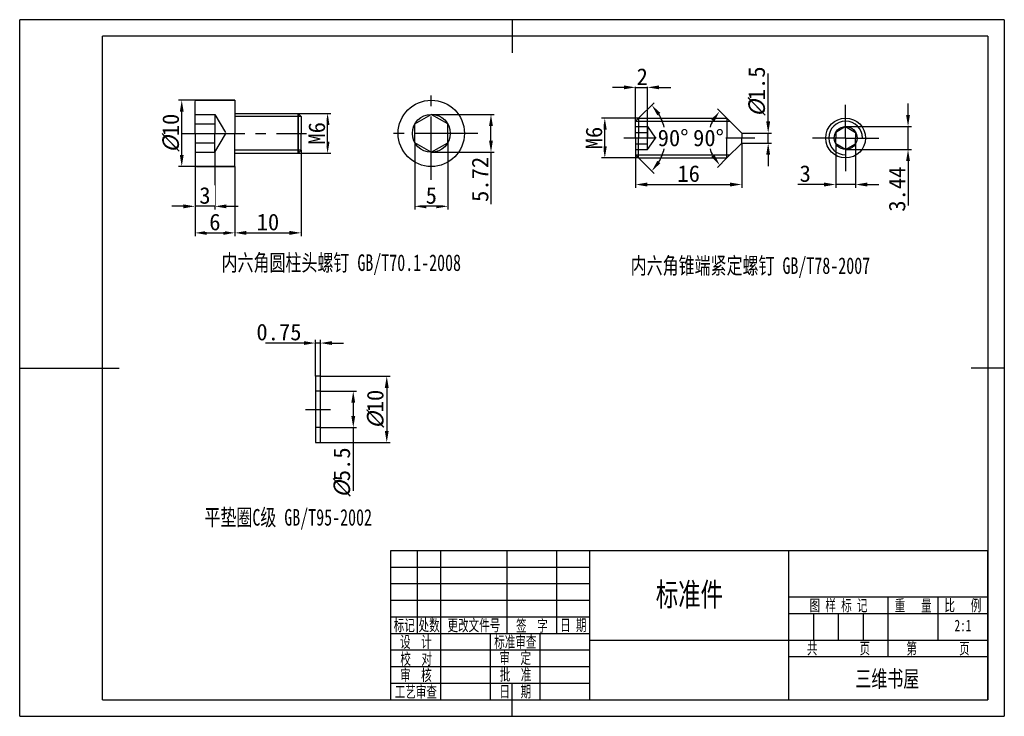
# Model space of a CAD drawing. Header units: millimetres. Extents: x -12 to 136, y -2 to 102.
import ezdxf
from ezdxf.enums import TextEntityAlignment as Align

# ---------------------------------------------------------------- set-up
doc = ezdxf.new("R2010")
doc.units = ezdxf.units.MM
doc.header["$LTSCALE"] = 0.5
doc.linetypes.add('CENTER2', pattern=[28.575, 19.05, -3.175, 3.175, -3.175])
doc.linetypes.add('DASHED2', pattern=[9.525, 6.35, -3.175])
doc.layers.add('1轮廓实线层', color=7, linetype='Continuous', lineweight=30)
for name, color, linetype in [('2细线层', 7, 'Continuous'), ('3中心线层', 7, 'CENTER2'), ('4虚线层', 7, 'DASHED2'), ('6文字层', 7, 'Continuous'), ('7标注层', 7, 'Continuous'), ('图框层', 7, 'Continuous')]:
    doc.layers.add(name, color=color, linetype=linetype)
doc.styles.add('PC_TEXTSTYLE', font='simfang.ttf', dxfattribs={"width": 0.707})
doc.styles.add('PC_TEXTSTYLE5', font='simfang.ttf', dxfattribs={"width": 0.707})
doc.styles.get("Standard").update_dxf_attribs({"font": 'simfang.ttf'})

# ---------------------------------------------------------------- blocks, each defined once
blk = doc.blocks.new('ZwmFrameMain_A4^_^无分区图框^_^landscape')
at = {"layer": '1轮廓实线层'}
for p, q in [((123.5, 205), (123.5, 195)), ((0, 0), (0, 200)), ((267, 200), (0, 200)), ((267, 200), (267, 0)), ((-25, 100), (5, 100)), ((272, 100), (262, 100)), ((123.5, -5), (123.5, 5)), ((0, 0), (267, 0))]:
    blk.add_line(p, q, dxfattribs=at)
at = {"layer": '2细线层'}
for p, q in [((-25, -5), (-25, 205)), ((272, 205), (-25, 205)), ((272, 205), (272, -5)), ((-25, -5), (272, -5))]:
    blk.add_line(p, q, dxfattribs=at)
blk = doc.blocks.new('ZwmFrameMain_标题栏2')
at = {"layer": '1轮廓实线层'}
for p, q in [((-180, 45), (0, 45)), ((-180, 0), (-180, 45)), ((-180, 0), (-180, 45)), ((-172, 20), (-172, 45)), ((-165, 20), (-165, 45)), ((-145, 20), (-145, 45)), ((-130, 20), (-130, 45)), ((-120, 0), (-120, 45)), ((-60, 0), (-60, 45)), ((-60, 31), (0, 31)), ((-30, 13), (-30, 31)), ((-15, 18), (-15, 31)), ((-180, 25), (-120, 25)), ((-60, 26), (0, 26)), ((-180, 20), (-120, 20)), ((-165, 0), (-165, 20)), ((-150, 0), (-150, 20)), ((-135, 0), (-135, 20)), ((-120, 18), (0, 18)), ((-60, 13), (0, 13)), ((-180, 0), (0, 0))]:
    blk.add_line(p, q, dxfattribs=at)
at = {"layer": '2细线层'}
for p, q in [((-180, 40), (-120, 40)), ((-180, 35), (-120, 35)), ((-180, 30), (-120, 30)), ((-180, 15), (-120, 15)), ((-180, 10), (-120, 10)), ((-180, 5), (-120, 5))]:
    blk.add_line(p, q, dxfattribs=at)
at = {"layer": '2细线层', "color": 75}
for p, q in [((-52.5, 18), (-52.5, 26)), ((-45, 18), (-45, 26)), ((-37.5, 18), (-37.5, 26))]:
    blk.add_line(p, q, dxfattribs=at)
at = {"layer": '图框层'}
blk.add_line((0, 0), (0, 45), dxfattribs=at)
at = {"layer": '6文字层', "style": 'PC_TEXTSTYLE', "width": 0.667}
for s, p in [(' 图 样 标 记 ', (-45, 28.5)), (' 重   量 ', (-22.5, 28.5)), (' 比   例 ', (-7.5, 28.5)), ('标记', (-176, 22.5)), ('处数', (-168.5, 22.5)), (' 更改文件号 ', (-155, 22.5)), (' 签  字 ', (-137.51, 22.37)), (' 日 期 ', (-125, 22.5)), (' 设  计 ', (-172.5, 17.5)), ('标准审查', (-142.5, 17.5)), ('共        页', (-45, 15.5)), ('第        页', (-15, 15.5)), (' 校  对 ', (-172.4, 12.37)), (' 审  定 ', (-142.53, 12.68)), (' 审  核 ', (-172.5, 7.5)), ('批  准', (-142.43, 7.6)), ('工艺审查', (-172.5, 2.5)), (' 日  期 ', (-142.5, 2.5))]:
    blk.add_text(s, height=3.5, dxfattribs=at).set_placement(p, align=Align.MIDDLE)
at = {"layer": '6文字层', "style": 'PC_TEXTSTYLE', "flags": 8}
for tag, height, width, p, p2 in [('图样代号', 5, 1.827072, (-56.96, 35.53), (-3.51, 35.53)), ('图样名称', 7, 1.307601, (-116.78, 28.23), (-63.22, 28.23)), ('重量', 3.5, 2.575775, (-28.88, 20.51), (-16.35, 20.51)), ('比例', 3.5, 2.509835, (-13.53, 20.62), (-1.42, 20.62)), ('设计', 3.5, 2.626176, (-163.77, 15.45), (-151.09, 15.45)), ('标准审查', 3.5, 1.26155, (-133.59, 15.31), (-120.98, 15.31)), ('共几页', 3.5, 1.072702, (-48.92, 14.11), (-41.01, 14.11)), ('第几页', 3.5, 1.040913, (-18.77, 14.01), (-11.1, 14.01)), ('校对', 3.5, 2.584819, (-163.77, 10.48), (-151.09, 10.48)), ('审定', 3.5, 2.609197, (-133.8, 10.61), (-121.11, 10.61)), ('审核', 3.5, 2.606115, (-163.87, 5.38), (-151.09, 5.38)), ('批准', 3.5, 2.608434, (-133.7, 5.38), (-121.11, 5.38)), ('企业名称', 5, 1.780682, (-56.33, 3.82), (-4.24, 3.82)), ('工艺审查', 3.5, 1.277902, (-163.87, 0.41), (-151.09, 0.41)), ('日期', 3.5, 2.708793, (-134.08, 0.41), (-121.11, 0.41))]:
    blk.add_attdef(tag, text='', height=height, dxfattribs=dict(at, width=width)).set_placement(p, p2, align=Align.FIT)
at = {"layer": '6文字层', "style": 'PC_TEXTSTYLE', "width": 0.838069, "flags": 8}
blk.add_attdef('产品名称或材料标记', text='', height=5, rotation=0.4655, dxfattribs=at).set_placement((-117.65, 6.59), (-62.48, 7.04), align=Align.FIT)
at = {"layer": '6文字层', "color": 0, "style": 'PC_TEXTSTYLE', "width": 0.991492, "flags": 8}
blk.add_attdef('图纸张数', text='', height=3.5, dxfattribs=at).set_placement((-6.01, -4.12), (3.86, -4.12), align=Align.FIT)

msp = doc.modelspace()

# ---------------------------------------------------------------- linework, layer by layer
at = {"layer": '1轮廓实线层', "extrusion": (0, 0, -1)}
for points in [[(-13.94, 85.37), (-13.94, 90.12)], [(-14.19, 90.37), (-19.94, 90.37), (-19.94, 85.37)], [(-19.94, 88.37), (-29.49, 88.37), (-29.94, 87.92), (-29.94, 85.37)], [(-29.49, 88.37), (-29.49, 82.37)], [(-49.58, 82.51), (-47.08, 83.95), (-47.08, 86.78), (-49.58, 88.23)], [(-80.39, 84.66), (-80.39, 87.21), (-80.84, 87.66), (-80.84, 84.66)], [(-112.07, 86.38), (-113.57, 85.51), (-113.57, 84.66)], [(-112.07, 82.94), (-110.57, 83.8), (-110.57, 84.66)]]:
    msp.add_lwpolyline(points, dxfattribs=at)
at = {"layer": '1轮廓实线层'}
for points in [[(29.49, 82.37), (29.49, 88.37)], [(49.58, 82.51), (52.08, 83.95), (52.08, 86.78), (49.58, 88.23)], [(112.07, 86.38), (110.57, 85.51), (110.57, 84.66)], [(13.94, 85.37), (13.94, 80.62)], [(14.19, 80.37), (19.94, 80.37), (19.94, 85.37)], [(19.94, 82.37), (29.49, 82.37), (29.94, 82.82), (29.94, 85.37)], [(80.39, 84.66), (80.39, 82.11), (80.84, 81.66), (80.84, 84.66)], [(80.84, 81.66), (94.14, 81.66), (94.14, 84.66)], [(94.14, 81.66), (96.39, 83.91), (96.39, 84.66)], [(112.07, 82.94), (113.57, 83.8), (113.57, 84.66)]]:
    msp.add_lwpolyline(points, dxfattribs=at)
msp.add_lwpolyline([(32.86, 48.76), (32.11, 48.76), (32.11, 38.76), (32.86, 38.76)], close=True, dxfattribs=at)
for centre, radius in [((49.58, 85.37), 5), ((49.58, 85.37), 2.86), ((112.07, 84.66), 3), ((112.07, 84.66), 1.72)]:
    msp.add_circle(centre, radius, dxfattribs=at)
at = {"layer": '1轮廓实线层', "extrusion": (0, 0, -1)}
msp.add_arc((-14.19, 90.12), 0.25, 360, 90, dxfattribs=at)
at = {"layer": '1轮廓实线层'}
msp.add_arc((14.19, 80.62), 0.25, 180, 270, dxfattribs=at)
at = {"layer": '2细线层', "extrusion": (0, 0, -1)}
msp.add_line((29.94, 87.92), (19.94, 87.92), dxfattribs=at)
at = {"layer": '2细线层'}
msp.add_line((29.94, 82.82), (19.94, 82.82), dxfattribs=at)
at = {"layer": '2细线层', "extrusion": (0, 0, -1)}
msp.add_lwpolyline([(-80.39, 87.21), (-94.59, 87.21)], dxfattribs=at)
at = {"layer": '2细线层'}
msp.add_lwpolyline([(80.39, 82.11), (94.59, 82.11)], dxfattribs=at)
msp.add_arc((112.07, 84.66), 2.55, 0, 270, dxfattribs=at)
at = {"layer": '3中心线层'}
for p, q in [((49.58, 78.37), (49.58, 92.37)), ((112.07, 84.66), (112.07, 89.66)), ((11.94, 85.37), (31.94, 85.37)), ((56.58, 85.37), (42.58, 85.37)), ((98.39, 84.66), (78.6, 84.66)), ((112.07, 84.66), (107.07, 84.66)), ((112.07, 84.66), (112.07, 79.66)), ((112.07, 84.66), (117.07, 84.66)), ((30.61, 43.76), (34.36, 43.76))]:
    msp.add_line(p, q, dxfattribs=at)
at = {"layer": '3中心线层', "extrusion": (0, 0, -1)}
for q in [(112.07, 89.66), (117.07, 84.66)]:
    msp.add_line((112.07, 84.66), q, dxfattribs=at)
at = {"layer": '4虚线层'}
for p, q in [((32.86, 46.51), (32.11, 46.51)), ((32.86, 41.01), (32.11, 41.01))]:
    msp.add_line(p, q, dxfattribs=at)
at = {"layer": '4虚线层', "extrusion": (0, 0, -1)}
for points in [[(-13.94, 88.23), (-16.94, 88.23), (-16.94, 85.37)], [(-16.94, 88.23), (-18.59, 85.37)], [(-13.94, 86.78), (-16.94, 86.78)], [(-80.39, 86.38), (-82.19, 86.38), (-82.19, 85.51)], [(-80.39, 85.51), (-82.19, 85.51), (-82.19, 84.66)]]:
    msp.add_lwpolyline(points, dxfattribs=at)
at = {"layer": '4虚线层'}
for points in [[(13.94, 82.51), (16.94, 82.51), (16.94, 85.37)], [(16.94, 82.51), (18.59, 85.37)], [(80.39, 83.8), (82.19, 83.8), (82.19, 84.66)], [(82.19, 82.94), (83.38, 84.66)], [(13.94, 83.95), (16.94, 83.95)], [(80.39, 82.94), (82.19, 82.94), (82.19, 83.8)]]:
    msp.add_lwpolyline(points, dxfattribs=at)
at = {"layer": '7标注层'}
for p, q in [((100.39, 87.16), (100.39, 94.37)), ((78.64, 92.3), (76.89, 92.3)), ((80.39, 87.21), (80.39, 92.8)), ((80.39, 92.3), (82.19, 92.3)), ((82.19, 84.66), (82.19, 92.8)), ((83.94, 92.3), (85.69, 92.3)), ((19.94, 90.37), (11.44, 90.37)), ((80.84, 87.66), (83.17, 89.99)), ((121.48, 88.13), (121.48, 89.88)), ((11.94, 82.12), (11.94, 88.62)), ((29.49, 88.37), (34.44, 88.37)), ((49.58, 88.23), (59.08, 88.23)), ((80.84, 87.66), (75.25, 87.66)), ((94.14, 87.66), (92.72, 89.08)), ((33.94, 84.12), (33.94, 86.62)), ((58.58, 84.26), (58.58, 86.48)), ((112.07, 86.38), (121.98, 86.38)), ((121.48, 82.94), (121.48, 86.38)), ((75.75, 83.41), (75.75, 85.91)), ((96.39, 85.41), (100.89, 85.41)), ((100.39, 83.91), (100.39, 85.41)), ((47.08, 83.95), (47.08, 73.87)), ((52.08, 83.95), (52.08, 73.87)), ((96.39, 83.91), (96.39, 77.16)), ((96.39, 83.91), (100.89, 83.91)), ((110.57, 83.8), (110.57, 77.16)), ((113.57, 83.8), (113.57, 77.16)), ((13.94, 82.51), (13.94, 73.87)), ((16.94, 82.51), (16.94, 73.87)), ((29.49, 82.37), (34.44, 82.37)), ((29.94, 82.82), (29.94, 69.87)), ((49.58, 82.51), (59.08, 82.51)), ((80.39, 82.11), (80.39, 77.16)), ((100.39, 82.16), (100.39, 80.41)), ((112.07, 82.94), (121.98, 82.94)), ((19.94, 80.37), (11.44, 80.37)), ((19.94, 80.37), (19.94, 69.87)), ((19.94, 80.37), (19.94, 69.87)), ((80.84, 81.66), (75.25, 81.66)), ((80.84, 81.66), (83.17, 79.32)), ((94.14, 81.66), (92.72, 80.24)), ((121.48, 81.19), (121.48, 74.49)), ((82.14, 77.66), (94.64, 77.66)), ((108.82, 77.66), (104.88, 77.66)), ((113.57, 77.66), (110.57, 77.66)), ((115.32, 77.66), (117.07, 77.66)), ((12.19, 74.37), (10.44, 74.37)), ((16.94, 74.37), (13.94, 74.37)), ((18.69, 74.37), (20.44, 74.37)), ((50.33, 74.37), (48.83, 74.37)), ((15.69, 70.37), (18.19, 70.37)), ((21.69, 70.37), (28.19, 70.37)), ((30.36, 53.76), (24.58, 53.76)), ((32.11, 48.76), (32.11, 54.26)), ((32.86, 53.76), (32.11, 53.76)), ((32.86, 48.76), (32.86, 54.26)), ((34.61, 53.76), (36.36, 53.76)), ((32.86, 48.76), (43.36, 48.76)), ((32.86, 46.51), (38.31, 46.51)), ((42.86, 47.01), (42.86, 40.51)), ((37.81, 44.76), (37.81, 42.76)), ((32.86, 41.01), (38.31, 41.01)), ((37.81, 41.01), (37.81, 31.49)), ((32.86, 38.76), (43.36, 38.76))]:
    msp.add_line(p, q, dxfattribs=at)
for centre, radius, start, end in [((77.84, 84.66), 7.05, 13.4098, 30.7409), ((97.14, 84.66), 5.75, 152.5059, 163.4801), ((77.84, 84.66), 7.05, 329.2591, 346.5902), ((97.14, 84.66), 5.75, 196.5199, 207.4941)]:
    msp.add_arc(centre, radius, start, end, dxfattribs=at)
for points in [[(78.64, 92.01), (78.64, 92.59), (80.39, 92.3)], [(83.94, 92.59), (83.94, 92.01), (82.19, 92.3)], [(12.23, 88.62), (11.65, 88.62), (11.94, 90.37)], [(84.13, 88.44), (83.67, 88.08), (82.82, 89.64)], [(34.23, 86.62), (33.65, 86.62), (33.94, 88.37)], [(58.87, 86.48), (58.29, 86.48), (58.58, 88.23)], [(76.04, 85.91), (75.46, 85.91), (75.75, 87.66)], [(92.27, 87.14), (91.8, 87.48), (93.07, 88.72)], [(121.19, 88.13), (121.77, 88.13), (121.48, 86.38)], [(100.09, 87.16), (100.68, 87.16), (100.39, 85.41)], [(33.65, 84.12), (34.23, 84.12), (33.94, 82.37)], [(58.29, 84.26), (58.87, 84.26), (58.58, 82.51)], [(75.46, 83.41), (76.04, 83.41), (75.75, 81.66)], [(100.68, 82.16), (100.09, 82.16), (100.39, 83.91)], [(11.65, 82.12), (12.23, 82.12), (11.94, 80.37)], [(91.8, 81.83), (92.27, 82.17), (93.07, 80.59)], [(121.77, 81.19), (121.19, 81.19), (121.48, 82.94)], [(83.67, 81.23), (84.13, 80.87), (82.82, 79.67)], [(82.14, 77.95), (82.14, 77.36), (80.39, 77.66)], [(94.64, 77.36), (94.64, 77.95), (96.39, 77.66)], [(108.82, 77.36), (108.82, 77.95), (110.57, 77.66)], [(115.32, 77.95), (115.32, 77.36), (113.57, 77.66)], [(12.19, 74.07), (12.19, 74.66), (13.94, 74.37)], [(18.69, 74.66), (18.69, 74.07), (16.94, 74.37)], [(48.83, 74.66), (48.83, 74.07), (47.08, 74.37)], [(50.33, 74.07), (50.33, 74.66), (52.08, 74.37)], [(15.69, 70.66), (15.69, 70.07), (13.94, 70.37)], [(18.19, 70.07), (18.19, 70.66), (19.94, 70.37)], [(21.69, 70.66), (21.69, 70.07), (19.94, 70.37)], [(28.19, 70.07), (28.19, 70.66), (29.94, 70.37)], [(30.36, 53.47), (30.36, 54.05), (32.11, 53.76)], [(34.61, 54.05), (34.61, 53.47), (32.86, 53.76)], [(43.15, 47.01), (42.57, 47.01), (42.86, 48.76)], [(38.1, 44.76), (37.52, 44.76), (37.81, 46.51)], [(37.52, 42.76), (38.1, 42.76), (37.81, 41.01)], [(42.57, 40.51), (43.15, 40.51), (42.86, 38.76)]]:
    msp.add_solid(points, dxfattribs=at)

# ---------------------------------------------------------------- block references
at = {"layer": '图框层', "xscale": 0.5, "yscale": 0.5, "zscale": 0.5}
msp.add_blockref('ZwmFrameMain_A4^_^无分区图框^_^landscape', (0, 0), dxfattribs=at)
at = {"layer": '图框层'}
ref = msp.add_blockref('ZwmFrameMain_标题栏2', (133.5, 0), dxfattribs=dict(at, xscale=0.5, yscale=0.5, zscale=0.5))
ref.add_attrib('企业名称', '三维书屋', dxfattribs={"layer": '6文字层', "height": 2.5, "style": 'PC_TEXTSTYLE', "width": 0.707}).set_placement((118.36, 1.91), align=Align.CENTER)
ref.add_attrib('图样名称', '标准件', dxfattribs={"layer": '6文字层', "height": 3.5, "style": 'PC_TEXTSTYLE', "width": 0.707}).set_placement((88.5, 14.12), align=Align.CENTER)
ref.add_attrib('比例', '2:1', dxfattribs={"layer": '6文字层', "height": 1.75, "style": 'PC_TEXTSTYLE', "width": 0.707}).set_placement((129.76, 10.31), align=Align.CENTER)

# ---------------------------------------------------------------- texts
at = {"layer": '6文字层', "char_height": 2.5, "attachment_point": 1, "style": 'PC_TEXTSTYLE5'}
for s, width, insert in [('内六角圆柱头螺钉 GB/T70.1-2008', 39.2326, (17.94, 67.13)), ('内六角锥端紧定螺钉 GB/T78-2007', 48.0737, (79.64, 66.68)), ('平垫圈C级 GB/T95-2002', 39.2326, (15.36, 28.74))]:
    msp.add_mtext_dynamic_manual_height_columns(s, width=width, gutter_width=12.5, heights=[0], dxfattribs=dict(at, insert=insert))

# ---------------------------------------------------------------- next in the draw order: texts
at = {"layer": '7标注层', "color": 3, "insert": (81.39, 93.92), "char_height": 2.5, "attachment_point": 5, "bg_fill": 3, "box_fill_scale": 1.1, "bg_fill_color": 257, "bg_fill_transparency": 0}
msp.add_mtext('{\\C256;2}', dxfattribs=at)
at = {"layer": '7标注层', "color": 3, "char_height": 2.5, "attachment_point": 5, "rotation": 90, "style": 'PC_TEXTSTYLE', "bg_fill": 3, "box_fill_scale": 1.1, "bg_fill_color": 257, "bg_fill_transparency": 0}
for s, insert in [('{\\fFangSong|b0|i1|c134|p49;\\W1;\\C256;%%C\\fFangSong|b0|i0|c134|p49;1.5}', (98.7, 91.64)), ('{\\fFangSong|b0|i1|c134|p49;\\W1;\\C256;%%C\\fFangSong|b0|i0|c134|p49;10}', (10.32, 85.37)), ('{\\W1;\\C256;M6}', (32.32, 85.37)), ('{\\W1;\\C256;M6}', (74.12, 84.66)), ('{\\W1;\\C256;5.72}', (56.95, 78.43)), ('{\\W1;\\C256;3.44}', (119.84, 76.96)), ('{\\fFangSong|b0|i1|c134|p49;\\W1;\\C256;%%C\\fFangSong|b0|i0|c134|p49;10}', (41.17, 43.76)), ('{\\fFangSong|b0|i1|c134|p49;\\W1;\\C256;%%C\\fFangSong|b0|i0|c134|p49;5.5}', (36.13, 34.22))]:
    msp.add_mtext(s, dxfattribs=dict(at, insert=insert))
at = {"layer": '7标注层', "color": 3, "char_height": 2.5, "attachment_point": 5, "style": 'PC_TEXTSTYLE', "bg_fill": 3, "box_fill_scale": 1.1, "bg_fill_color": 257, "bg_fill_transparency": 0}
for s, insert in [('{\\W1;\\C256;90%%D}', (86.05, 84.66)), ('{\\W1;\\C256;16}', (88.39, 79.29)), ('{\\W1;\\C256;3}', (105.97, 79.29)), ('{\\W1;\\C256;3}', (15.44, 75.99)), ('{\\W1;\\C256;5}', (49.58, 75.99)), ('{\\W1;\\C256;6}', (16.94, 71.99)), ('{\\W1;\\C256;10}', (24.94, 71.99)), ('{\\W1;\\C256;0.75}', (26.6, 55.4))]:
    msp.add_mtext(s, dxfattribs=dict(at, insert=insert))

# ---------------------------------------------------------------- next in the draw order: linework, layer by layer
msp.add_line((58.58, 82.51), (58.58, 74.69))
at = {"layer": '4虚线层', "extrusion": (0, 0, -1)}
msp.add_lwpolyline([(-82.19, 86.38), (-83.38, 84.66)], dxfattribs=at)
at = {"layer": '7标注层'}
msp.add_line((13.94, 80.62), (13.94, 69.87), dxfattribs=at)

# ---------------------------------------------------------------- next in the draw order: texts
at = {"layer": '7标注层', "color": 3, "insert": (91.39, 84.66), "char_height": 2.5, "attachment_point": 5, "style": 'PC_TEXTSTYLE', "bg_fill": 3, "box_fill_scale": 1.1, "bg_fill_color": 257, "bg_fill_transparency": 0}
msp.add_mtext('{\\W1;\\C256;90%%D}', dxfattribs=at)

# ---------------------------------------------------------------- next in the draw order: linework, layer by layer
at = {"layer": '1轮廓实线层', "extrusion": (0, 0, -1)}
for points in [[(-80.84, 87.66), (-94.14, 87.66), (-94.14, 84.66)], [(-94.14, 87.66), (-96.39, 85.41), (-96.39, 84.66)]]:
    msp.add_lwpolyline(points, dxfattribs=at)

doc.saveas('drawing.dxf')
